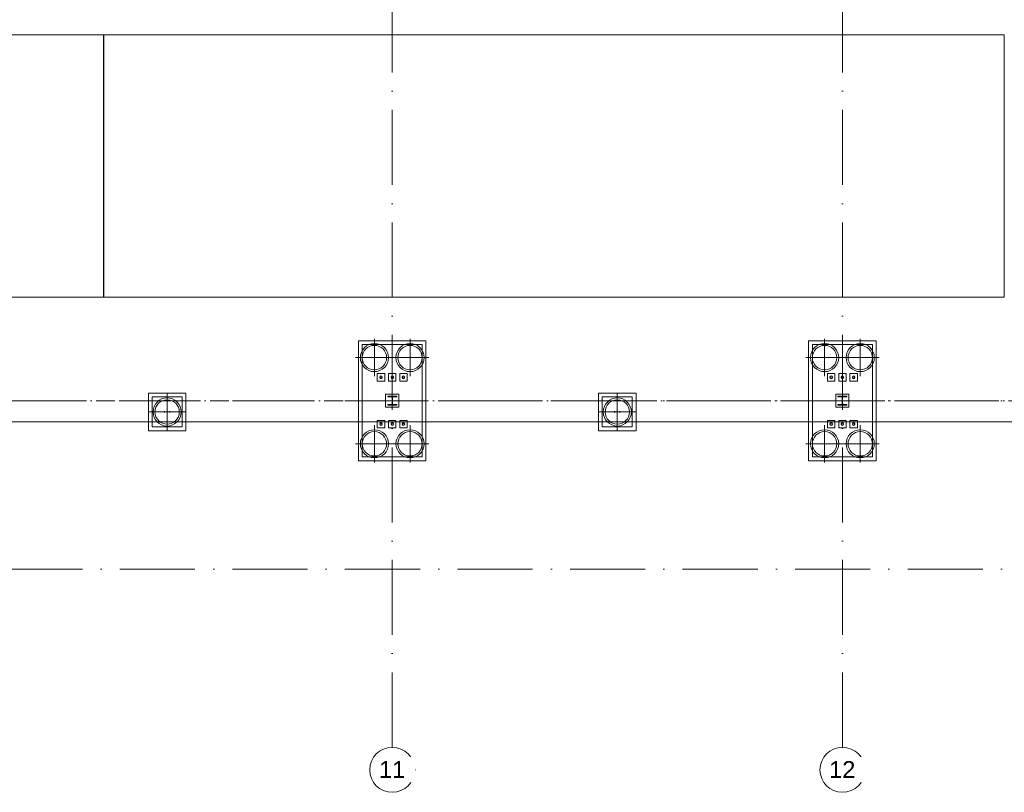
# Model space of a CAD drawing. Header units: millimetres. Extents: x -2694 to 330324, y -17289 to 76899.
# Tile 64 of 142: x 127840 to 154085, y -2696 to 17913. Entities that reach past the tile are written whole.
import ezdxf

# ---------------------------------------------------------------- set-up
doc = ezdxf.new("R2010")
doc.units = ezdxf.units.MM
for name, pattern in [('A_CARA_07', [7, 5, -2]), ('IMPORT-A_CARA_07', [700, 500, -200]), ('IMPORT-A_CARA_15', [760, 500, -130, 0, -130]), ('Čerchovaná 20mm', [3000, 2000, -500, 0, -500])]:
    doc.linetypes.add(name, pattern=pattern)
for name, color, linetype, lineweight in [('02_0_25386_PODLAHA HALY A ZÁKLADY VESTAVKŮ 4_6_2025_dwg', 8, 'Continuous', 9), ('11542_003_OK-HALA_TaO-1_ET_R01_AciS_2025-04-14_sloupy_dwg', 150, 'Continuous', 9), ('CA_KOTY', 3, 'Continuous', 9), ('CA_KOTY-100', 3, 'Continuous', 9), ('CA_OSY', 5, 'IMPORT-A_CARA_15', 13), ('CA_PODLAHA25', 7, 'Continuous', 13), ('CA_POHHRA18', 9, 'Continuous', 9), ('CA_TEXT35', 62, 'Continuous', 9), ('CA_ZAKLADY25', 7, 'Continuous', 13), ('CA_ZAKLADY5', 1, 'Continuous', 25), ('Konstrukční přípoje', 7, 'Continuous', 13), ('SS_HALA_TaO-DODAVKA_STAVEBNI', 140, 'Continuous', 9), ('SS_HALA_TaO-SLOUP', 140, 'Continuous', 9)]:
    doc.layers.add(name, color=color, linetype=linetype, lineweight=lineweight)
doc.styles.add('Arial_1', font='arial.ttf', dxfattribs={"height": 450})
doc.styles.add('Arial_2', font='arial.ttf', dxfattribs={"width": 0.8, "height": 250})
doc.dimstyles.new('HP_Přímá_-_2_5_mm_Ariel', dxfattribs={"dimscale": 304.8, "dimtxt": 255.06485, "dimasz": 0.656168, "dimexe": 0.328084, "dimexo": 0.0625, "dimgap": 0.164042, "dimtad": 1, "dimdec": 0, "dimzin": 0, "dimdsep": 46, "dimtxsty": 'Arial_2', "dimblk1": 'OBLIQUE', "dimblk2": 'OBLIQUE', "dimsah": 1, "dimcen": 0.09, "dimazin": 0, "dimtfac": 1, "dimtdec": 4, "dimtix": 1, "dimtmove": 0, "dimatfit": 3, "dimfxl": 2.296588, "dimfxlon": 1, "dimtvp": 1, "dimtfill": 1, "dimtolj": 1, "dimtzin": 0, "dimarcsym": 2})

# ---------------------------------------------------------------- blocks, each defined once
blk = doc.blocks.new('02_0_25386_PODLAHA HALY A ZÁKLADY VESTAVKŮ 4_6_2025_dwg-2745952-BOURÁNÍ STÁVAJÍCÍCH ZÁKLADOVÝCH PRVKŮ')
at = {"layer": 'CA_OSY', "color": 10}
blk.add_line((2346008, -1789797), (2597271, -1789797), dxfattribs=at)
blk = doc.blocks.new('pilota 600 mm - D_750_650-2142274-BOURÁNÍ STÁVAJÍCÍCH ZÁKLADOVÝCH PRVKŮ')
at = {"layer": 'CA_POHHRA18'}
for q in [(0, 500), (-500, 0), (0, -500), (500, 0)]:
    blk.add_line((0, 0), q, dxfattribs=at)
blk = doc.blocks.new('pilota 600 mm - D_750_650-2142275-BOURÁNÍ STÁVAJÍCÍCH ZÁKLADOVÝCH PRVKŮ')
at = {"layer": 'CA_POHHRA18'}
for q in [(0, 500), (-500, 0), (500, 0), (0, -500)]:
    blk.add_line((0, 0), q, dxfattribs=at)
blk = doc.blocks.new('pilota 600 mm - D_750_650-2142303-BOURÁNÍ STÁVAJÍCÍCH ZÁKLADOVÝCH PRVKŮ')
at = {"layer": 'CA_POHHRA18'}
for q in [(0, 500), (-500, 0), (0, -500), (500, 0)]:
    blk.add_line((0, 0), q, dxfattribs=at)
blk = doc.blocks.new('11542_003_OK-HALA_TaO-1_ET_R01_AciS_2025-04-14_sloupy_dwg-1858929-BOURÁNÍ STÁVAJÍCÍCH ZÁKLADOVÝCH PRVKŮ')
at = {"layer": '11542_003_OK-HALA_TaO-1_ET_R01_AciS_2025-04-14_sloupy_dwg', "color": 140}
for p, q in [((137650, 7870), (137650, 7853)), ((137890, 7870), (137650, 7870)), ((137650, 7853), (137744, 7853)), ((137744, 7647), (137650, 7647)), ((137650, 7647), (137650, 7630)), ((137650, 7630), (137890, 7630)), ((137765, 7832), (137765, 7668)), ((137775, 7668), (137775, 7832)), ((137796, 7853), (137890, 7853)), ((137890, 7647), (137796, 7647)), ((137890, 7853), (137890, 7870)), ((137890, 7630), (137890, 7647)), ((149650, 7870), (149650, 7853)), ((149890, 7870), (149650, 7870)), ((149650, 7853), (149744, 7853)), ((149744, 7647), (149650, 7647)), ((149650, 7647), (149650, 7630)), ((149650, 7630), (149890, 7630)), ((149765, 7832), (149765, 7668)), ((149775, 7668), (149775, 7832)), ((149796, 7853), (149890, 7853)), ((149890, 7647), (149796, 7647)), ((149890, 7853), (149890, 7870)), ((149890, 7630), (149890, 7647))]:
    blk.add_line(p, q, dxfattribs=at)
for centre, radius, start, end in [((137470, 8375), 32, 0, 180), ((137770, 8375), 32, 0, 180), ((138070, 8375), 32, 0, 180), ((149470, 8375), 32, 0, 180), ((149770, 8375), 32, 0, 180), ((150070, 8375), 32, 0, 180), ((137470, 8375), 32, 180, 0), ((137770, 8375), 32, 180, 0), ((138070, 8375), 32, 180, 0), ((149470, 8375), 32, 180, 0), ((149770, 8375), 32, 180, 0), ((150070, 8375), 32, 180, 0), ((137744, 7832), 21, 0, 90), ((137744, 7668), 21, 270, 0), ((137796, 7832), 21, 90, 180), ((137796, 7668), 21, 180, 270), ((149744, 7832), 21, 0, 90), ((149744, 7668), 21, 270, 0), ((149796, 7832), 21, 90, 180), ((149796, 7668), 21, 180, 270), ((131700, 7455), 10, 0, 180), ((131700, 7455), 10, 180, 0), ((131840, 7455), 10, 0, 180), ((131840, 7455), 10, 180, 0), ((143700, 7455), 10, 0, 180), ((143700, 7455), 10, 180, 0), ((143840, 7455), 10, 0, 180), ((143840, 7455), 10, 180, 0), ((137470, 7125), 32, 0, 180), ((137470, 7125), 32, 180, 0), ((137770, 7125), 32, 0, 180), ((137770, 7125), 32, 180, 0), ((138070, 7125), 32, 0, 180), ((138070, 7125), 32, 180, 0), ((149470, 7125), 32, 0, 180), ((149470, 7125), 32, 180, 0), ((149770, 7125), 32, 0, 180), ((149770, 7125), 32, 180, 0), ((150070, 7125), 32, 0, 180), ((150070, 7125), 32, 180, 0)]:
    blk.add_arc(centre, radius, start, end, dxfattribs=at)
at = {"layer": 'SS_HALA_TaO-DODAVKA_STAVEBNI'}
for centre, start, end in [((137470, 8375), 0, 180), ((137770, 8375), 0, 180), ((138070, 8375), 0, 180), ((149470, 8375), 0, 180), ((149770, 8375), 0, 180), ((150070, 8375), 0, 180), ((137470, 8375), 180, 0), ((137770, 8375), 180, 0), ((138070, 8375), 180, 0), ((149470, 8375), 180, 0), ((149770, 8375), 180, 0), ((150070, 8375), 180, 0), ((137470, 7125), 0, 180), ((137470, 7125), 180, 0), ((137770, 7125), 0, 180), ((137770, 7125), 180, 0), ((138070, 7125), 0, 180), ((138070, 7125), 180, 0), ((149470, 7125), 0, 180), ((149470, 7125), 180, 0), ((149770, 7125), 0, 180), ((149770, 7125), 180, 0), ((150070, 7125), 0, 180), ((150070, 7125), 180, 0)]:
    blk.add_arc(centre, 32, start, end, dxfattribs=at)
at = {"layer": 'SS_HALA_TaO-SLOUP'}
for p, q in [((137650, 7870), (137650, 7853)), ((137890, 7870), (137650, 7870)), ((137650, 7853), (137744, 7853)), ((137744, 7647), (137650, 7647)), ((137650, 7647), (137650, 7630)), ((137650, 7630), (137890, 7630)), ((137765, 7832), (137765, 7668)), ((137775, 7668), (137775, 7832)), ((137796, 7853), (137890, 7853)), ((137890, 7647), (137796, 7647)), ((137890, 7853), (137890, 7870)), ((137890, 7630), (137890, 7647)), ((149650, 7870), (149650, 7853)), ((149890, 7870), (149650, 7870)), ((149650, 7853), (149744, 7853)), ((149744, 7647), (149650, 7647)), ((149650, 7647), (149650, 7630)), ((149650, 7630), (149890, 7630)), ((149765, 7832), (149765, 7668)), ((149775, 7668), (149775, 7832)), ((149796, 7853), (149890, 7853)), ((149890, 7647), (149796, 7647)), ((149890, 7853), (149890, 7870)), ((149890, 7630), (149890, 7647))]:
    blk.add_line(p, q, dxfattribs=at)
for centre, radius, start, end in [((137744, 7832), 21, 0, 90), ((137744, 7668), 21, 270, 0), ((137796, 7832), 21, 90, 180), ((137796, 7668), 21, 180, 270), ((149744, 7832), 21, 0, 90), ((149744, 7668), 21, 270, 0), ((149796, 7832), 21, 90, 180), ((149796, 7668), 21, 180, 270), ((131700, 7455), 10, 0, 180), ((131700, 7455), 10, 180, 0), ((131840, 7455), 10, 0, 180), ((131840, 7455), 10, 180, 0), ((143700, 7455), 10, 0, 180), ((143700, 7455), 10, 180, 0), ((143840, 7455), 10, 0, 180), ((143840, 7455), 10, 180, 0)]:
    blk.add_arc(centre, radius, start, end, dxfattribs=at)
blk = doc.blocks.new('M_Šroub HPM-E - 64_E-V298-BOURÁNÍ STÁVAJÍCÍCH ZÁKLADOVÝCH PRVKŮ')
at = {"layer": 'Konstrukční přípoje', "lineweight": 9}
h = blk.add_hatch(dxfattribs=at)
h.set_pattern_fill('FP_128', color=50, style=0, pattern_type=2)
h.set_pattern_definition([(45, (-137770.05, -8374.87), (-251.4472, 251.4472), []), (45, (-137770.05, -7993.87), (-251.4472, 251.4472), [])])
h.paths.add_polyline_path([(10, -30), (26, -19), (32, 0), (26, 19), (10, 30), (-10, 30), (-26, 19), (-32, 0), (-26, -19), (-10, -30)])
at = {"layer": 'Konstrukční přípoje'}
for p, q in [((-100, -100), (-100, 100)), ((-100, 100), (100, 100)), ((100, 100), (-100, 100)), ((-100, 100), (-100, -100)), ((100, 100), (100, -100)), ((100, -100), (100, 100)), ((100, -100), (-100, -100)), ((-100, -100), (100, -100))]:
    blk.add_line(p, q, dxfattribs=at)
at = {"layer": 'Konstrukční přípoje', "color": 250, "lineweight": 25}
for start, end in [(360, 180), (180, 360)]:
    blk.add_arc((0, 0), 32, start, end, dxfattribs=at)
at = {"layer": 'Konstrukční přípoje'}
for start, end in [(0, 180), (0, 180), (0, 180), (180, 360), (180, 360), (180, 360)]:
    blk.add_arc((0, 0), 32, start, end, dxfattribs=at)
blk = doc.blocks.new('M_Šroub HPM-E - 64_E-V299-BOURÁNÍ STÁVAJÍCÍCH ZÁKLADOVÝCH PRVKŮ')
at = {"layer": 'Konstrukční přípoje'}
for p, q in [((100, 100), (-100, 100)), ((-100, 100), (-100, -100)), ((-100, -100), (-100, 100)), ((-100, 100), (100, 100)), ((100, -100), (100, 100)), ((100, 100), (100, -100)), ((-100, -100), (100, -100)), ((100, -100), (-100, -100))]:
    blk.add_line(p, q, dxfattribs=at)
at = {"layer": 'Konstrukční přípoje', "color": 250, "lineweight": 25}
for start, end in [(360, 180), (180, 360)]:
    blk.add_arc((0, 0), 32, start, end, dxfattribs=at)
at = {"layer": 'Konstrukční přípoje'}
for start, end in [(0, 180), (0, 180), (0, 180), (180, 0), (180, 360), (180, 360)]:
    blk.add_arc((0, 0), 32, start, end, dxfattribs=at)
blk = doc.blocks.new('M_Šroub HPM-E - 64_E-V300-BOURÁNÍ STÁVAJÍCÍCH ZÁKLADOVÝCH PRVKŮ')
at = {"layer": 'Konstrukční přípoje'}
for p, q in [((-100, -100), (-100, 100)), ((-100, 100), (100, 100)), ((100, 100), (-100, 100)), ((-100, 100), (-100, -100)), ((100, 100), (100, -100)), ((100, -100), (100, 100)), ((100, -100), (-100, -100)), ((-100, -100), (100, -100))]:
    blk.add_line(p, q, dxfattribs=at)
at = {"layer": 'Konstrukční přípoje', "color": 250, "lineweight": 25}
for start, end in [(360, 180), (180, 360)]:
    blk.add_arc((0, 0), 32, start, end, dxfattribs=at)
at = {"layer": 'Konstrukční přípoje'}
for start, end in [(0, 180), (0, 180), (0, 180), (180, 360), (180, 360), (180, 360)]:
    blk.add_arc((0, 0), 32, start, end, dxfattribs=at)
blk = doc.blocks.new('M_Šroub HPM-E - 64_E-V301-BOURÁNÍ STÁVAJÍCÍCH ZÁKLADOVÝCH PRVKŮ')
at = {"layer": 'Konstrukční přípoje'}
for p, q in [((100, 100), (-100, 100)), ((-100, 100), (-100, -100)), ((-100, -100), (-100, 100)), ((-100, 100), (100, 100)), ((100, -100), (100, 100)), ((100, 100), (100, -100)), ((-100, -100), (100, -100)), ((100, -100), (-100, -100))]:
    blk.add_line(p, q, dxfattribs=at)
at = {"layer": 'Konstrukční přípoje', "color": 250, "lineweight": 25}
for start, end in [(360, 180), (180, 360)]:
    blk.add_arc((0, 0), 32, start, end, dxfattribs=at)
at = {"layer": 'Konstrukční přípoje'}
for start, end in [(0, 180), (0, 180), (0, 180), (180, 0), (180, 360), (180, 360)]:
    blk.add_arc((0, 0), 32, start, end, dxfattribs=at)
blk = doc.blocks.new('M_Šroub HPM-E - 64_E-V302-BOURÁNÍ STÁVAJÍCÍCH ZÁKLADOVÝCH PRVKŮ')
at = {"layer": 'Konstrukční přípoje'}
for p, q in [((-100, -100), (-100, 100)), ((-100, 100), (100, 100)), ((100, 100), (-100, 100)), ((-100, 100), (-100, -100)), ((100, 100), (100, -100)), ((100, -100), (100, 100)), ((100, -100), (-100, -100)), ((-100, -100), (100, -100))]:
    blk.add_line(p, q, dxfattribs=at)
at = {"layer": 'Konstrukční přípoje', "color": 250, "lineweight": 25}
for start, end in [(360, 180), (180, 360)]:
    blk.add_arc((0, 0), 32, start, end, dxfattribs=at)
at = {"layer": 'Konstrukční přípoje'}
for start, end in [(0, 180), (0, 180), (0, 180), (180, 360), (180, 360), (180, 360)]:
    blk.add_arc((0, 0), 32, start, end, dxfattribs=at)
blk = doc.blocks.new('M_Šroub HPM-E - 64_E-V303-BOURÁNÍ STÁVAJÍCÍCH ZÁKLADOVÝCH PRVKŮ')
at = {"layer": 'Konstrukční přípoje', "lineweight": 9}
h = blk.add_hatch(dxfattribs=at)
h.set_pattern_fill('FP_129', color=50, style=0, pattern_type=2)
h.set_pattern_definition([(45, (-137470.05, -7124.87), (-251.4472, 251.4472), []), (45, (-137470.05, -6743.87), (-251.4472, 251.4472), [])])
h.paths.add_polyline_path([(10, -30), (26, -19), (32, 0), (26, 19), (10, 30), (-10, 30), (-26, 19), (-32, 0), (-26, -19), (-10, -30)])
at = {"layer": 'Konstrukční přípoje'}
for p, q in [((100, 100), (-100, 100)), ((-100, 100), (-100, -100)), ((-100, -100), (-100, 100)), ((-100, 100), (100, 100)), ((100, -100), (100, 100)), ((100, 100), (100, -100)), ((-100, -100), (100, -100)), ((100, -100), (-100, -100))]:
    blk.add_line(p, q, dxfattribs=at)
at = {"layer": 'Konstrukční přípoje', "color": 250, "lineweight": 25}
for start, end in [(360, 180), (180, 360)]:
    blk.add_arc((0, 0), 32, start, end, dxfattribs=at)
at = {"layer": 'Konstrukční přípoje'}
for start, end in [(0, 180), (0, 180), (0, 180), (180, 0), (180, 360), (180, 360)]:
    blk.add_arc((0, 0), 32, start, end, dxfattribs=at)
blk = doc.blocks.new('M_Šroub HPM-E - 64_E-V304-BOURÁNÍ STÁVAJÍCÍCH ZÁKLADOVÝCH PRVKŮ')
at = {"layer": 'Konstrukční přípoje', "lineweight": 9}
h = blk.add_hatch(dxfattribs=at)
h.set_pattern_fill('FP_130', color=50, style=0, pattern_type=2)
h.set_pattern_definition([(45, (-149770.05, -8374.87), (-251.4472, 251.4472), []), (45, (-149770.05, -7993.87), (-251.4472, 251.4472), [])])
h.paths.add_polyline_path([(10, -30), (26, -19), (32, 0), (26, 19), (10, 30), (-10, 30), (-26, 19), (-32, 0), (-26, -19), (-10, -30)])
at = {"layer": 'Konstrukční přípoje'}
for p, q in [((-100, -100), (-100, 100)), ((-100, 100), (100, 100)), ((100, 100), (-100, 100)), ((-100, 100), (-100, -100)), ((100, 100), (100, -100)), ((100, -100), (100, 100)), ((100, -100), (-100, -100)), ((-100, -100), (100, -100))]:
    blk.add_line(p, q, dxfattribs=at)
at = {"layer": 'Konstrukční přípoje', "color": 250, "lineweight": 25}
for start, end in [(360, 180), (180, 360)]:
    blk.add_arc((0, 0), 32, start, end, dxfattribs=at)
at = {"layer": 'Konstrukční přípoje'}
for start, end in [(0, 180), (0, 180), (0, 180), (180, 360), (180, 360), (180, 360)]:
    blk.add_arc((0, 0), 32, start, end, dxfattribs=at)
blk = doc.blocks.new('M_Šroub HPM-E - 64_E-V305-BOURÁNÍ STÁVAJÍCÍCH ZÁKLADOVÝCH PRVKŮ')
at = {"layer": 'Konstrukční přípoje'}
for p, q in [((100, 100), (-100, 100)), ((-100, 100), (-100, -100)), ((-100, -100), (-100, 100)), ((-100, 100), (100, 100)), ((100, -100), (100, 100)), ((100, 100), (100, -100)), ((-100, -100), (100, -100)), ((100, -100), (-100, -100))]:
    blk.add_line(p, q, dxfattribs=at)
at = {"layer": 'Konstrukční přípoje', "color": 250, "lineweight": 25}
for start, end in [(360, 180), (180, 360)]:
    blk.add_arc((0, 0), 32, start, end, dxfattribs=at)
at = {"layer": 'Konstrukční přípoje'}
for start, end in [(0, 180), (0, 180), (0, 180), (180, 0), (180, 360), (180, 360)]:
    blk.add_arc((0, 0), 32, start, end, dxfattribs=at)
blk = doc.blocks.new('M_Šroub HPM-E - 64_E-V306-BOURÁNÍ STÁVAJÍCÍCH ZÁKLADOVÝCH PRVKŮ')
at = {"layer": 'Konstrukční přípoje'}
for p, q in [((-100, -100), (-100, 100)), ((-100, 100), (100, 100)), ((100, 100), (-100, 100)), ((-100, 100), (-100, -100)), ((100, 100), (100, -100)), ((100, -100), (100, 100)), ((100, -100), (-100, -100)), ((-100, -100), (100, -100))]:
    blk.add_line(p, q, dxfattribs=at)
at = {"layer": 'Konstrukční přípoje', "color": 250, "lineweight": 25}
for start, end in [(360, 180), (180, 360)]:
    blk.add_arc((0, 0), 32, start, end, dxfattribs=at)
at = {"layer": 'Konstrukční přípoje'}
for start, end in [(0, 180), (0, 180), (0, 180), (180, 360), (180, 360), (180, 360)]:
    blk.add_arc((0, 0), 32, start, end, dxfattribs=at)
blk = doc.blocks.new('M_Šroub HPM-E - 64_E-V307-BOURÁNÍ STÁVAJÍCÍCH ZÁKLADOVÝCH PRVKŮ')
at = {"layer": 'Konstrukční přípoje', "lineweight": 9}
h = blk.add_hatch(dxfattribs=at)
h.set_pattern_fill('FP_131', color=50, style=0, pattern_type=2)
h.set_pattern_definition([(45, (-150070.05, -7124.87), (-251.4472, 251.4472), []), (45, (-150070.05, -6743.87), (-251.4472, 251.4472), [])])
h.paths.add_polyline_path([(10, -30), (26, -19), (32, 0), (26, 19), (10, 30), (-10, 30), (-26, 19), (-32, 0), (-26, -19), (-10, -30)])
at = {"layer": 'Konstrukční přípoje'}
for p, q in [((100, 100), (-100, 100)), ((-100, 100), (-100, -100)), ((-100, -100), (-100, 100)), ((-100, 100), (100, 100)), ((100, -100), (100, 100)), ((100, 100), (100, -100)), ((-100, -100), (100, -100)), ((100, -100), (-100, -100))]:
    blk.add_line(p, q, dxfattribs=at)
at = {"layer": 'Konstrukční přípoje', "color": 250, "lineweight": 25}
for start, end in [(360, 180), (180, 360)]:
    blk.add_arc((0, 0), 32, start, end, dxfattribs=at)
at = {"layer": 'Konstrukční přípoje'}
for start, end in [(0, 180), (0, 180), (0, 180), (180, 0), (180, 360), (180, 360)]:
    blk.add_arc((0, 0), 32, start, end, dxfattribs=at)
blk = doc.blocks.new('M_Šroub HPM-E - 64_E-V308-BOURÁNÍ STÁVAJÍCÍCH ZÁKLADOVÝCH PRVKŮ')
at = {"layer": 'Konstrukční přípoje'}
for p, q in [((-100, -100), (-100, 100)), ((-100, 100), (100, 100)), ((100, 100), (-100, 100)), ((-100, 100), (-100, -100)), ((100, 100), (100, -100)), ((100, -100), (100, 100)), ((100, -100), (-100, -100)), ((-100, -100), (100, -100))]:
    blk.add_line(p, q, dxfattribs=at)
at = {"layer": 'Konstrukční přípoje', "color": 250, "lineweight": 25}
for start, end in [(360, 180), (180, 360)]:
    blk.add_arc((0, 0), 32, start, end, dxfattribs=at)
at = {"layer": 'Konstrukční přípoje'}
for start, end in [(0, 180), (0, 180), (0, 180), (180, 360), (180, 360), (180, 360)]:
    blk.add_arc((0, 0), 32, start, end, dxfattribs=at)
blk = doc.blocks.new('M_Šroub HPM-E - 64_E-V309-BOURÁNÍ STÁVAJÍCÍCH ZÁKLADOVÝCH PRVKŮ')
at = {"layer": 'Konstrukční přípoje', "lineweight": 9}
h = blk.add_hatch(dxfattribs=at)
h.set_pattern_fill('FP_132', color=50, style=0, pattern_type=2)
h.set_pattern_definition([(45, (-149470.05, -7124.87), (-251.4472, 251.4472), []), (45, (-149470.05, -6743.87), (-251.4472, 251.4472), [])])
h.paths.add_polyline_path([(10, -30), (26, -19), (32, 0), (26, 19), (10, 30), (-10, 30), (-26, 19), (-32, 0), (-26, -19), (-10, -30)])
at = {"layer": 'Konstrukční přípoje'}
for p, q in [((100, 100), (-100, 100)), ((-100, 100), (-100, -100)), ((-100, -100), (-100, 100)), ((-100, 100), (100, 100)), ((100, -100), (100, 100)), ((100, 100), (100, -100)), ((-100, -100), (100, -100)), ((100, -100), (-100, -100))]:
    blk.add_line(p, q, dxfattribs=at)
at = {"layer": 'Konstrukční přípoje', "color": 250, "lineweight": 25}
for start, end in [(360, 180), (180, 360)]:
    blk.add_arc((0, 0), 32, start, end, dxfattribs=at)
at = {"layer": 'Konstrukční přípoje'}
for start, end in [(0, 180), (0, 180), (0, 180), (180, 0), (180, 360), (180, 360)]:
    blk.add_arc((0, 0), 32, start, end, dxfattribs=at)
blk = doc.blocks.new('Osnova - Bublina osnovy 12mm-4850-BOURÁNÍ STÁVAJÍCÍCH ZÁKLADOVÝCH PRVKŮ')
at = {"layer": 'CA_TEXT35'}
blk.add_circle((0, 0), 6, dxfattribs=at)
blk = doc.blocks.new('DIMBLOCK3-BOURÁNÍ STÁVAJÍCÍCH ZÁKLADOVÝCH PRVKŮ')
at = {"layer": 'CA_KOTY-100'}
for p, q in [((153564, 22336), (153468, 23029)), ((153564, 22336), (114425, 16925)), ((153564, 22336), (153478, 22223)), ((153564, 22336), (153649, 22449)), ((153564, 22336), (153577, 22237)), ((114425, 16925), (114329, 17618)), ((114425, 16925), (114340, 16812)), ((114425, 16925), (114510, 17037)), ((114425, 16925), (114439, 16826))]:
    blk.add_line(p, q, dxfattribs=at)
at = {"layer": 'CA_KOTY-100', "color": 0, "insert": (133564, 19949), "char_height": 250, "width": 918.23, "attachment_point": 1, "rotation": 7.8719, "line_spacing_factor": 0.941778, "style": 'Arial_2', "bg_fill": 3, "box_fill_scale": 1.25, "bg_fill_color": 256, "bg_fill_true_color": 13158600, "bg_fill_transparency": 0}
blk.add_mtext('39511', dxfattribs=at)
blk = doc.blocks.new('_Oblique')
at = {"color": 0, "linetype": 'ByBlock', "lineweight": -2}
blk.add_line((-0.5, -0.5), (0.5, 0.5), dxfattribs=at)

msp = doc.modelspace()

# ---------------------------------------------------------------- linework, layer by layer
at = {"layer": 'CA_OSY', "linetype": 'Čerchovaná 20mm', "lineweight": 9}
for p, q in [((137770, -1496.2), (137770, 75184.5)), ((149770, -1496.2), (149770, 75184.5)), ((-1493.6, 7749.9), (299971.9, 7749.9)), ((-1493.6, 3254.9), (299971.9, 3254.9))]:
    msp.add_line(p, q, dxfattribs=at)
at = {"layer": 'CA_PODLAHA25'}
msp.add_line((205330, 7189.9), (4070, 7189.9), dxfattribs=at)
at = {"layer": 'CA_ZAKLADY25', "color": 240, "linetype": 'A_CARA_07', "lineweight": 9}
for p, q in [((106070, 17509.9), (130070, 17509.9)), ((130070, 17509.9), (130070, 10509.9)), ((130080, 10509.9), (130080, 17509.9)), ((130080, 17509.9), (154080, 17509.9)), ((154080, 17509.9), (154080, 10509.9)), ((130070, 10509.9), (106070, 10509.9)), ((154080, 10509.9), (130080, 10509.9))]:
    msp.add_line(p, q, dxfattribs=at)
at = {"layer": 'CA_ZAKLADY25', "lineweight": 9}
for p, q in [((136870, 6149.9), (136870, 9349.9)), ((136870, 9349.9), (138670, 9349.9)), ((138670, 9349.9), (136870, 9349.9)), ((136870, 9349.9), (136870, 6149.9)), ((138670, 9349.9), (138670, 6149.9)), ((138670, 6149.9), (138670, 9349.9)), ((148870, 6149.9), (148870, 9349.9)), ((148870, 9349.9), (150670, 9349.9)), ((150670, 9349.9), (148870, 9349.9)), ((148870, 9349.9), (148870, 6149.9)), ((150670, 9349.9), (150670, 6149.9)), ((150670, 6149.9), (150670, 9349.9)), ((131270, 6949.9), (131270, 7949.9)), ((131270, 7949.9), (132270, 7949.9)), ((132270, 7949.9), (131270, 7949.9)), ((131270, 7949.9), (131270, 6949.9)), ((132270, 7949.9), (132270, 6949.9)), ((132270, 6949.9), (132270, 7949.9)), ((143270, 6949.9), (143270, 7949.9)), ((143270, 7949.9), (144270, 7949.9)), ((144270, 7949.9), (143270, 7949.9)), ((143270, 7949.9), (143270, 6949.9)), ((144270, 7949.9), (144270, 6949.9)), ((144270, 6949.9), (144270, 7949.9)), ((132270, 6949.9), (131270, 6949.9)), ((131270, 6949.9), (132270, 6949.9)), ((144270, 6949.9), (143270, 6949.9)), ((143270, 6949.9), (144270, 6949.9)), ((138670, 6149.9), (136870, 6149.9)), ((136870, 6149.9), (138670, 6149.9)), ((150670, 6149.9), (148870, 6149.9)), ((148870, 6149.9), (150670, 6149.9))]:
    msp.add_line(p, q, dxfattribs=at)
at = {"layer": 'CA_ZAKLADY25'}
for p, q in [((138570, 9249.9), (136970, 9249.9)), ((136970, 9249.9), (136970, 6249.9)), ((136970, 6249.9), (136970, 9249.9)), ((136970, 9249.9), (138570, 9249.9)), ((138570, 6249.9), (138570, 9249.9)), ((138570, 9249.9), (138570, 6249.9)), ((150570, 9249.9), (148970, 9249.9)), ((148970, 9249.9), (148970, 6249.9)), ((148970, 6249.9), (148970, 9249.9)), ((148970, 9249.9), (150570, 9249.9)), ((150570, 6249.9), (150570, 9249.9)), ((150570, 9249.9), (150570, 6249.9)), ((137595, 7924.9), (137945, 7924.9)), ((137595, 7574.9), (137595, 7924.9)), ((137945, 7924.9), (137595, 7924.9)), ((137595, 7924.9), (137595, 7574.9)), ((137945, 7924.9), (137945, 7574.9)), ((137945, 7574.9), (137945, 7924.9)), ((149595, 7924.9), (149945, 7924.9)), ((149595, 7574.9), (149595, 7924.9)), ((149945, 7924.9), (149595, 7924.9)), ((149595, 7924.9), (149595, 7574.9)), ((149945, 7924.9), (149945, 7574.9)), ((149945, 7574.9), (149945, 7924.9)), ((132170, 7849.9), (131370, 7849.9)), ((131370, 7849.9), (131370, 7049.9)), ((131370, 7049.9), (131370, 7849.9)), ((131370, 7849.9), (132170, 7849.9)), ((132170, 7049.9), (132170, 7849.9)), ((132170, 7849.9), (132170, 7049.9)), ((144170, 7849.9), (143370, 7849.9)), ((143370, 7849.9), (143370, 7049.9)), ((143370, 7049.9), (143370, 7849.9)), ((143370, 7849.9), (144170, 7849.9)), ((144170, 7049.9), (144170, 7849.9)), ((144170, 7849.9), (144170, 7049.9)), ((137945, 7574.9), (137595, 7574.9)), ((137595, 7574.9), (137945, 7574.9)), ((149945, 7574.9), (149595, 7574.9)), ((149595, 7574.9), (149945, 7574.9)), ((131370, 7049.9), (132170, 7049.9)), ((132170, 7049.9), (131370, 7049.9)), ((143370, 7049.9), (144170, 7049.9)), ((144170, 7049.9), (143370, 7049.9)), ((136970, 6249.9), (138570, 6249.9)), ((138570, 6249.9), (136970, 6249.9)), ((148970, 6249.9), (150570, 6249.9)), ((150570, 6249.9), (148970, 6249.9))]:
    msp.add_line(p, q, dxfattribs=at)
at = {"layer": 'CA_ZAKLADY25', "lineweight": 9}
for centre, radius, start, end in [((137295, 8899.9), 375, 0, 180), ((137295, 8899.9), 375, 0, 180), ((137295, 8899.9), 325, 90, 270), ((137295, 8899.9), 325, 90, 270), ((137295, 8899.9), 325, 270, 90), ((137295, 8899.9), 325, 270, 90), ((138245, 8899.9), 375, 0, 180), ((138245, 8899.9), 375, 0, 180), ((138245, 8899.9), 325, 90, 270), ((138245, 8899.9), 325, 90, 270), ((138245, 8899.9), 325, 270, 90), ((138245, 8899.9), 325, 270, 90), ((149295, 8899.9), 375, 0, 180), ((149295, 8899.9), 375, 0, 180), ((149295, 8899.9), 325, 90, 270), ((149295, 8899.9), 325, 90, 270), ((149295, 8899.9), 325, 270, 90), ((149295, 8899.9), 325, 270, 90), ((150245, 8899.9), 375, 0, 180), ((150245, 8899.9), 375, 0, 180), ((150245, 8899.9), 325, 90, 270), ((150245, 8899.9), 325, 90, 270), ((150245, 8899.9), 325, 270, 90), ((150245, 8899.9), 325, 270, 90), ((137295, 8899.9), 375, 180, 360), ((137295, 8899.9), 375, 180, 360), ((138245, 8899.9), 375, 180, 0), ((138245, 8899.9), 375, 180, 0), ((149295, 8899.9), 375, 180, 360), ((149295, 8899.9), 375, 180, 360), ((150245, 8899.9), 375, 180, 0), ((150245, 8899.9), 375, 180, 0), ((131770, 7449.9), 375, 0, 180), ((131770, 7449.9), 375, 0, 180), ((131770, 7449.9), 325, 90, 270), ((131770, 7449.9), 325, 90, 270), ((131770, 7449.9), 325, 270, 90), ((131770, 7449.9), 325, 270, 90), ((143770, 7449.9), 375, 0, 180), ((143770, 7449.9), 375, 0, 180), ((143770, 7449.9), 325, 90, 270), ((143770, 7449.9), 325, 90, 270), ((143770, 7449.9), 325, 270, 90), ((143770, 7449.9), 325, 270, 90), ((131770, 7449.9), 375, 180, 0), ((131770, 7449.9), 375, 180, 0), ((143770, 7449.9), 375, 180, 0), ((143770, 7449.9), 375, 180, 0), ((137295, 6599.9), 375, 0, 180), ((137295, 6599.9), 375, 0, 180), ((137295, 6599.9), 325, 90, 270), ((137295, 6599.9), 325, 90, 270), ((137295, 6599.9), 325, 270, 90), ((137295, 6599.9), 325, 270, 90), ((138245, 6599.9), 375, 0, 180), ((138245, 6599.9), 375, 0, 180), ((138245, 6599.9), 325, 90, 270), ((138245, 6599.9), 325, 90, 270), ((138245, 6599.9), 325, 270, 90), ((138245, 6599.9), 325, 270, 90), ((149295, 6599.9), 375, 0, 180), ((149295, 6599.9), 375, 0, 180), ((149295, 6599.9), 325, 90, 270), ((149295, 6599.9), 325, 90, 270), ((149295, 6599.9), 325, 270, 90), ((149295, 6599.9), 325, 270, 90), ((150245, 6599.9), 375, 0, 180), ((150245, 6599.9), 375, 0, 180), ((150245, 6599.9), 325, 90, 270), ((150245, 6599.9), 325, 90, 270), ((150245, 6599.9), 325, 270, 90), ((150245, 6599.9), 325, 270, 90), ((137295, 6599.9), 375, 180, 0), ((137295, 6599.9), 375, 180, 360), ((138245, 6599.9), 375, 180, 0), ((138245, 6599.9), 375, 180, 0), ((149295, 6599.9), 375, 180, 0), ((149295, 6599.9), 375, 180, 360), ((150245, 6599.9), 375, 180, 0), ((150245, 6599.9), 375, 180, 0)]:
    msp.add_arc(centre, radius, start, end, dxfattribs=at)
at = {"layer": 'CA_ZAKLADY5', "color": 240, "linetype": 'A_CARA_07', "lineweight": 9}
for p, q in [((130070, 17509.9), (106070, 17509.9)), ((130070, 10509.9), (130070, 17509.9)), ((154080, 17509.9), (130080, 17509.9)), ((130080, 17509.9), (130080, 10509.9)), ((154080, 10509.9), (154080, 17509.9)), ((106070, 10509.9), (130070, 10509.9)), ((130080, 10509.9), (154080, 10509.9))]:
    msp.add_line(p, q, dxfattribs=at)

# ---------------------------------------------------------------- block references
at = {"layer": '02_0_25386_PODLAHA HALY A ZÁKLADY VESTAVKŮ 4_6_2025_dwg', "color": 240, "linetype": 'IMPORT-A_CARA_07'}
msp.add_blockref('02_0_25386_PODLAHA HALY A ZÁKLADY VESTAVKŮ 4_6_2025_dwg-2745952-BOURÁNÍ STÁVAJÍCÍCH ZÁKLADOVÝCH PRVKŮ', (-2306582.6, 1797547.1), dxfattribs=at)
at = {"layer": '11542_003_OK-HALA_TaO-1_ET_R01_AciS_2025-04-14_sloupy_dwg', "color": 140}
msp.add_blockref('11542_003_OK-HALA_TaO-1_ET_R01_AciS_2025-04-14_sloupy_dwg-1858929-BOURÁNÍ STÁVAJÍCÍCH ZÁKLADOVÝCH PRVKŮ', (0, 0), dxfattribs=at)
at = {"layer": 'CA_POHHRA18'}
for name, p in [('pilota 600 mm - D_750_650-2142274-BOURÁNÍ STÁVAJÍCÍCH ZÁKLADOVÝCH PRVKŮ', (137295, 8899.9)), ('pilota 600 mm - D_750_650-2142274-BOURÁNÍ STÁVAJÍCÍCH ZÁKLADOVÝCH PRVKŮ', (149295, 8899.9)), ('pilota 600 mm - D_750_650-2142275-BOURÁNÍ STÁVAJÍCÍCH ZÁKLADOVÝCH PRVKŮ', (137295, 6599.9)), ('pilota 600 mm - D_750_650-2142275-BOURÁNÍ STÁVAJÍCÍCH ZÁKLADOVÝCH PRVKŮ', (149295, 6599.9))]:
    msp.add_blockref(name, p, dxfattribs=at)
at = {"layer": 'CA_POHHRA18', "rotation": 180}
for name, p in [('pilota 600 mm - D_750_650-2142275-BOURÁNÍ STÁVAJÍCÍCH ZÁKLADOVÝCH PRVKŮ', (138245, 8899.9)), ('pilota 600 mm - D_750_650-2142275-BOURÁNÍ STÁVAJÍCÍCH ZÁKLADOVÝCH PRVKŮ', (150245, 8899.9)), ('pilota 600 mm - D_750_650-2142303-BOURÁNÍ STÁVAJÍCÍCH ZÁKLADOVÝCH PRVKŮ', (131770, 7449.9)), ('pilota 600 mm - D_750_650-2142303-BOURÁNÍ STÁVAJÍCÍCH ZÁKLADOVÝCH PRVKŮ', (143770, 7449.9)), ('pilota 600 mm - D_750_650-2142274-BOURÁNÍ STÁVAJÍCÍCH ZÁKLADOVÝCH PRVKŮ', (138245, 6599.9)), ('pilota 600 mm - D_750_650-2142274-BOURÁNÍ STÁVAJÍCÍCH ZÁKLADOVÝCH PRVKŮ', (150245, 6599.9))]:
    msp.add_blockref(name, p, dxfattribs=at)
at = {"layer": 'CA_TEXT35', "xscale": 99.99999999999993, "yscale": 99.99999999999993, "zscale": 99.99999999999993}
for p in [(137770, -2096.2), (149770, -2096.2)]:
    msp.add_blockref('Osnova - Bublina osnovy 12mm-4850-BOURÁNÍ STÁVAJÍCÍCH ZÁKLADOVÝCH PRVKŮ', p, dxfattribs=at)
at = {"layer": 'Konstrukční přípoje'}
for name, p in [('M_Šroub HPM-E - 64_E-V302-BOURÁNÍ STÁVAJÍCÍCH ZÁKLADOVÝCH PRVKŮ', (137470, 8374.9)), ('M_Šroub HPM-E - 64_E-V298-BOURÁNÍ STÁVAJÍCÍCH ZÁKLADOVÝCH PRVKŮ', (137770, 8374.9)), ('M_Šroub HPM-E - 64_E-V300-BOURÁNÍ STÁVAJÍCÍCH ZÁKLADOVÝCH PRVKŮ', (138070, 8374.9)), ('M_Šroub HPM-E - 64_E-V308-BOURÁNÍ STÁVAJÍCÍCH ZÁKLADOVÝCH PRVKŮ', (149470, 8374.9)), ('M_Šroub HPM-E - 64_E-V304-BOURÁNÍ STÁVAJÍCÍCH ZÁKLADOVÝCH PRVKŮ', (149770, 8374.9)), ('M_Šroub HPM-E - 64_E-V306-BOURÁNÍ STÁVAJÍCÍCH ZÁKLADOVÝCH PRVKŮ', (150070, 8374.9)), ('M_Šroub HPM-E - 64_E-V303-BOURÁNÍ STÁVAJÍCÍCH ZÁKLADOVÝCH PRVKŮ', (137470, 7124.9)), ('M_Šroub HPM-E - 64_E-V299-BOURÁNÍ STÁVAJÍCÍCH ZÁKLADOVÝCH PRVKŮ', (137770, 7124.9)), ('M_Šroub HPM-E - 64_E-V301-BOURÁNÍ STÁVAJÍCÍCH ZÁKLADOVÝCH PRVKŮ', (138070, 7124.9)), ('M_Šroub HPM-E - 64_E-V309-BOURÁNÍ STÁVAJÍCÍCH ZÁKLADOVÝCH PRVKŮ', (149470, 7124.9)), ('M_Šroub HPM-E - 64_E-V305-BOURÁNÍ STÁVAJÍCÍCH ZÁKLADOVÝCH PRVKŮ', (149770, 7124.9)), ('M_Šroub HPM-E - 64_E-V307-BOURÁNÍ STÁVAJÍCÍCH ZÁKLADOVÝCH PRVKŮ', (150070, 7124.9))]:
    msp.add_blockref(name, p, dxfattribs=at)

# ---------------------------------------------------------------- next in the draw order: texts
at = {"layer": 'CA_TEXT35', "char_height": 450, "width": 849.789, "attachment_point": 1, "style": 'Arial_1', "bg_fill": 3, "box_fill_scale": 1.25, "bg_fill_color": 256, "bg_fill_true_color": 13158600, "bg_fill_transparency": 0}
for s, insert in [('11', (137415.9, -1863.6)), ('12', (149415.9, -1863.6))]:
    msp.add_mtext(s, dxfattribs=dict(at, insert=insert))

# ---------------------------------------------------------------- next in the draw order: dimensions: what is measured, and where the dimension line sits
at = {"layer": 'CA_KOTY'}
dim = msp.add_linear_dim(base=(114425.1, 16924.6), p1=(153467.8, 23029.3), p2=(114329.2, 17618), angle=7.87188, dimstyle='HP_Přímá_-_2_5_mm_Ariel', override={"dimpost": '<>', "dimfxl": 39510.858713}, dxfattribs=at)
dim.commit()
dim.dimension.update_dxf_attribs({"geometry": 'DIMBLOCK3-BOURÁNÍ STÁVAJÍCÍCH ZÁKLADOVÝCH PRVKŮ', "text_midpoint": (133970, 19806.3)})

doc.saveas('drawing.dxf')
